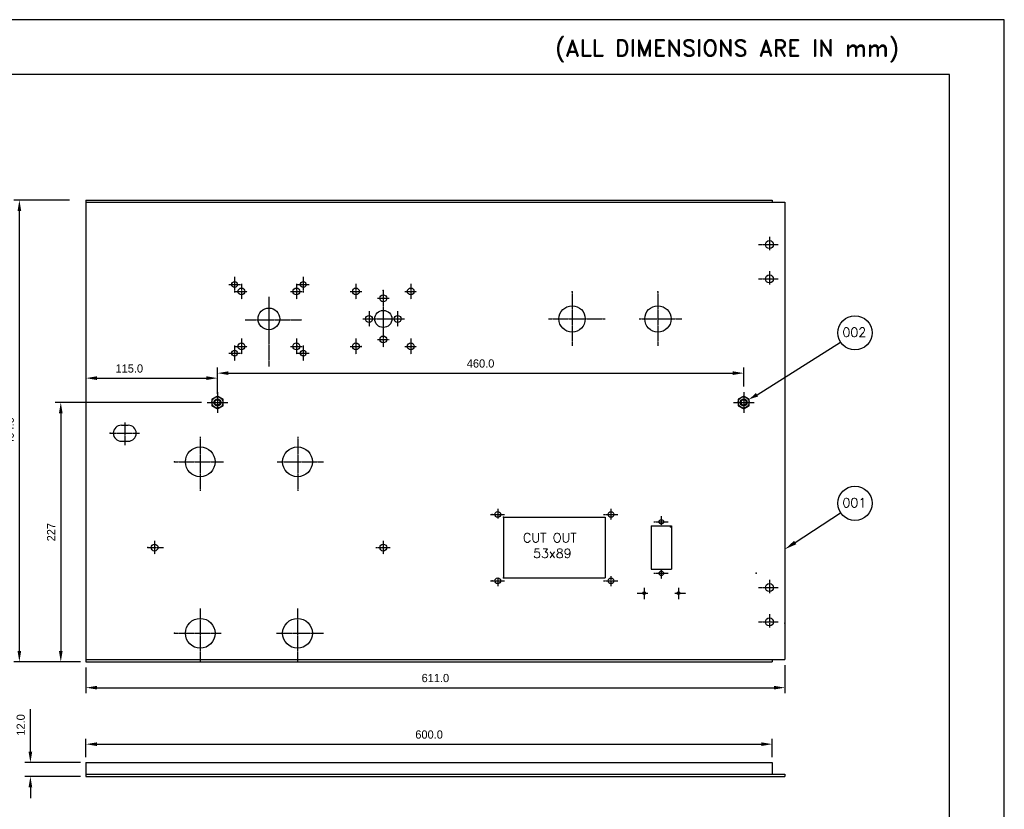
# Model space of a CAD drawing. Extents: x 74 to 2090, y 248 to 1640.
# Tile 10 of 10: x 1229 to 2090, y 950 to 1640. Entities that reach past the tile are written whole.
import ezdxf

# ---------------------------------------------------------------- set-up
doc = ezdxf.new("R2010")
doc.units = 0
doc.header["$MEASUREMENT"] = 0
for name, pattern in [('CENTER', [2, 1.25, -0.25, 0.25, -0.25]), ('DASHED', [0.75, 0.5, -0.25]), ('HIDDENX2', [0.75, 0.5, -0.25])]:
    doc.linetypes.add(name, pattern=pattern)
doc.layers.get('0').update_dxf_attribs({"linetype": 'CONTINUOUS'})
doc.layers.get('DEFPOINTS').update_dxf_attribs({"linetype": 'CONTINUOUS'})
for name, color, linetype in [('1', 3, 'CENTER'), ('2', 4, 'DASHED'), ('3', 1, 'CONTINUOUS'), ('FOR', 4, 'CONTINUOUS'), ('TEXT', 3, 'CONTINUOUS')]:
    doc.layers.add(name, color=color, linetype=linetype)
doc.styles.add('ROMAND', font='romand')
doc.styles.add('ROMANS', font='romans')
doc.styles.add('ROMANT', font='romant.shx')
doc.dimstyles.new('STANDARD$0', dxfattribs={"dimscale": 4.8, "dimtxt": 1.5, "dimasz": 2, "dimexe": 1, "dimexo": 1, "dimgap": 1, "dimtad": 1, "dimdec": 1, "dimzin": 0, "dimdsep": 46, "dimtxsty": 'Standard', "dimcen": 0, "dimclrd": 1, "dimclre": 1, "dimclrt": 1, "dimadec": 0, "dimazin": 0, "dimtfac": 1, "dimtdec": 1, "dimtofl": 0, "dimtmove": 0, "dimatfit": 3, "dimfxl": 0, "dimtolj": 1, "dimtzin": 0, "dimarcsym": 0})

# ---------------------------------------------------------------- blocks, each defined once
blk = doc.blocks.new('A$C65AB1323')
blk.add_circle((21.78, -14.57), 3.5)
at = {"layer": '1'}
for p, q in [((21.78, -7.78), (21.78, -19.73)), ((12.36, -14.57), (29.33, -14.57))]:
    blk.add_line(p, q, dxfattribs=at)
blk = doc.blocks.new('*D27')
at = {"layer": '3', "color": 1, "lineweight": -2}
for p, q in [((1238.2, 1000.17), (1238.2, 1037.37)), ((1281.91, 990.57), (1233.4, 990.57)), ((1281.91, 978.57), (1233.4, 978.57)), ((1238.2, 968.97), (1238.2, 959.37))]:
    blk.add_line(p, q, dxfattribs=at)
at = {"layer": '3', "color": 1}
for points in [[(1236.6, 1000.17), (1239.8, 1000.17), (1238.2, 990.57)], [(1236.6, 968.97), (1239.8, 968.97), (1238.2, 978.57)]]:
    blk.add_solid(points, dxfattribs=at)
at = {"layer": 'DEFPOINTS', "color": 0}
for p in [(1238.2, 990.57), (1286.71, 990.57), (1286.71, 978.57)]:
    blk.add_point(p, dxfattribs=at)
at = {"layer": '3', "color": 1, "insert": (1229.8, 1023.57), "char_height": 7.2, "attachment_point": 5, "rotation": 90}
blk.add_mtext('\\A1;12.0', dxfattribs=at)
blk = doc.blocks.new('*D28')
at = {"layer": '3', "color": 1, "lineweight": -2}
for p, q in [((1286.71, 995.37), (1286.71, 1011.53)), ((1886.71, 995.37), (1886.71, 1011.53)), ((1296.31, 1006.73), (1877.11, 1006.73))]:
    blk.add_line(p, q, dxfattribs=at)
at = {"layer": '3', "color": 1}
for points in [[(1296.31, 1008.33), (1296.31, 1005.13), (1286.71, 1006.73)], [(1877.11, 1008.33), (1877.11, 1005.13), (1886.71, 1006.73)]]:
    blk.add_solid(points, dxfattribs=at)
at = {"layer": 'DEFPOINTS', "color": 0}
for p in [(1886.71, 1006.73), (1286.71, 990.57), (1886.71, 990.57)]:
    blk.add_point(p, dxfattribs=at)
at = {"layer": '3', "color": 1, "insert": (1586.71, 1015.13), "char_height": 7.2, "attachment_point": 5}
blk.add_mtext('\\A1;600.0', dxfattribs=at)
blk = doc.blocks.new('*D29')
at = {"layer": '3', "color": 1, "lineweight": -2}
for p, q in [((1897.71, 1075.89), (1897.71, 1051.35)), ((1286.71, 1073.89), (1286.71, 1051.35)), ((1296.31, 1056.15), (1888.11, 1056.15))]:
    blk.add_line(p, q, dxfattribs=at)
at = {"layer": '3', "color": 1}
for points in [[(1296.31, 1057.75), (1296.31, 1054.55), (1286.71, 1056.15)], [(1888.11, 1057.75), (1888.11, 1054.55), (1897.71, 1056.15)]]:
    blk.add_solid(points, dxfattribs=at)
at = {"layer": 'DEFPOINTS', "color": 0}
for p in [(1286.71, 1078.69), (1897.71, 1080.69), (1897.71, 1056.15)]:
    blk.add_point(p, dxfattribs=at)
at = {"layer": '3', "color": 1, "insert": (1592.21, 1064.55), "char_height": 7.2, "attachment_point": 5}
blk.add_mtext('\\A1;611.0', dxfattribs=at)
blk = doc.blocks.new('*D30')
at = {"layer": '3', "color": 1, "lineweight": -2}
for p, q in [((1272.28, 1482.69), (1223.78, 1482.69)), ((1228.58, 1088.29), (1228.58, 1473.09)), ((1272.28, 1078.69), (1223.78, 1078.69))]:
    blk.add_line(p, q, dxfattribs=at)
at = {"layer": '3', "color": 1}
for points in [[(1226.98, 1473.09), (1230.18, 1473.09), (1228.58, 1482.69)], [(1226.98, 1088.29), (1230.18, 1088.29), (1228.58, 1078.69)]]:
    blk.add_solid(points, dxfattribs=at)
at = {"layer": 'DEFPOINTS', "color": 0}
for p in [(1228.58, 1482.69), (1277.08, 1482.69), (1277.08, 1078.69)]:
    blk.add_point(p, dxfattribs=at)
at = {"layer": '3', "color": 1, "insert": (1220.18, 1280.69), "char_height": 7.2, "attachment_point": 5, "rotation": 90}
blk.add_mtext('\\A1;404.0', dxfattribs=at)
blk = doc.blocks.new('A3')
for p, q in [((420, 290), (0, 290)), ((420, 0), (420, 290)), ((410, 280), (20, 280)), ((410, 3), (410, 280))]:
    blk.add_line(p, q)
at = {"layer": 'TEXT', "style": 'ROMAND'}
blk.add_text('(ALL DIMENSIONS ARE IN mm)', height=3, dxfattribs=at).set_placement((338.29, 283.34))
blk = doc.blocks.new('NUT8-P')
for p, q in [((0, 7.5), (-6.5, 3.8)), ((-6.5, 3.8), (-6.5, -3.8)), ((6.5, 3.8), (0, 7.5)), ((6.5, -3.8), (6.5, 3.8)), ((-6.5, -3.8), (0, -7.5)), ((0, -7.5), (6.5, -3.8))]:
    blk.add_line(p, q)
for radius in [6.5, 3.2]:
    blk.add_circle((0, 0), radius)
at = {"color": 4, "linetype": 'HIDDENX2'}
blk.add_circle((0, 0), 4, dxfattribs=at)
blk = doc.blocks.new('HEX6')
at = {"layer": '1', "ltscale": 0.25}
for p, q in [((0, 9.01), (0, -9.01)), ((-9.01, 0), (9.01, 0))]:
    blk.add_line(p, q, dxfattribs=at)
at = {"color": 6, "xscale": 0.75, "yscale": 0.75, "zscale": 0.75}
blk.add_blockref('NUT8-P', (0, 0), dxfattribs=at)
blk = doc.blocks.new('*D24')
at = {"layer": '3', "color": 1, "lineweight": -2}
for p, q in [((1387.89, 1305.63), (1259.98, 1305.63)), ((1264.78, 1296.03), (1264.78, 1088.29)), ((1281.91, 1078.69), (1259.98, 1078.69))]:
    blk.add_line(p, q, dxfattribs=at)
at = {"layer": '3', "color": 1}
for points in [[(1263.18, 1296.03), (1266.38, 1296.03), (1264.78, 1305.63)], [(1263.18, 1088.29), (1266.38, 1088.29), (1264.78, 1078.69)]]:
    blk.add_solid(points, dxfattribs=at)
at = {"layer": 'DEFPOINTS', "color": 0}
for p in [(1392.69, 1305.63), (1264.78, 1078.69), (1286.71, 1078.69)]:
    blk.add_point(p, dxfattribs=at)
at = {"layer": '3', "color": 1, "insert": (1256.38, 1192.16), "char_height": 7.2, "attachment_point": 5, "rotation": 90}
blk.add_mtext('\\A1;227', dxfattribs=at)
blk = doc.blocks.new('*D25')
at = {"layer": '3', "color": 1, "lineweight": -2}
for p, q in [((1286.71, 1471.57), (1286.71, 1322.08)), ((1296.31, 1326.88), (1392.11, 1326.88)), ((1401.71, 1313.12), (1401.71, 1331.68))]:
    blk.add_line(p, q, dxfattribs=at)
at = {"layer": '3', "color": 1}
for points in [[(1296.31, 1328.48), (1296.31, 1325.28), (1286.71, 1326.88)], [(1392.11, 1328.48), (1392.11, 1325.28), (1401.71, 1326.88)]]:
    blk.add_solid(points, dxfattribs=at)
at = {"layer": 'DEFPOINTS', "color": 0}
for p in [(1286.71, 1476.37), (1401.71, 1326.88), (1401.71, 1308.32)]:
    blk.add_point(p, dxfattribs=at)
at = {"layer": '3', "color": 1, "insert": (1324.66, 1335.28), "char_height": 7.2, "attachment_point": 5}
blk.add_mtext('\\A1;115.0', dxfattribs=at)
blk = doc.blocks.new('*D26')
at = {"layer": '3', "color": 1, "lineweight": -2}
for p, q in [((1401.71, 1319.44), (1401.71, 1336.06)), ((1861.71, 1319.44), (1861.71, 1336.06)), ((1411.31, 1331.26), (1852.11, 1331.26))]:
    blk.add_line(p, q, dxfattribs=at)
at = {"layer": '3', "color": 1}
for points in [[(1411.31, 1332.86), (1411.31, 1329.66), (1401.71, 1331.26)], [(1852.11, 1332.86), (1852.11, 1329.66), (1861.71, 1331.26)]]:
    blk.add_solid(points, dxfattribs=at)
at = {"layer": 'DEFPOINTS', "color": 0}
for p in [(1861.71, 1331.26), (1401.71, 1314.64), (1861.71, 1314.64)]:
    blk.add_point(p, dxfattribs=at)
at = {"layer": '3', "color": 1, "insert": (1631.71, 1339.66), "char_height": 7.2, "attachment_point": 5}
blk.add_mtext('\\A1;460.0', dxfattribs=at)

msp = doc.modelspace()

# ---------------------------------------------------------------- linework, layer by layer
for p, q in [((1286.71, 1482.69), (1286.71, 1078.69)), ((1286.71, 1482.69), (1886.71, 1482.69)), ((1886.71, 1482.69), (1886.71, 1480.69)), ((1886.71, 1480.69), (1897.71, 1480.69)), ((1897.71, 1480.69), (1897.71, 1080.69)), ((1317.71, 1285.69), (1323.71, 1285.69)), ((1310.71, 1278.69), (1310.71, 1278.69)), ((1330.71, 1278.69), (1330.71, 1278.69)), ((1317.71, 1271.69), (1323.71, 1271.69)), ((1651.71, 1205.19), (1740.71, 1205.19)), ((1651.71, 1205.19), (1651.71, 1152.19)), ((1740.71, 1205.19), (1740.71, 1152.19)), ((1780.71, 1197.69), (1780.71, 1159.69)), ((1780.71, 1197.69), (1798.71, 1197.69)), ((1798.71, 1197.69), (1798.71, 1159.69)), ((1780.71, 1159.69), (1798.71, 1159.69)), ((1651.71, 1152.19), (1740.71, 1152.19)), ((1286.71, 1078.69), (1886.71, 1078.69)), ((1886.71, 1080.69), (1886.71, 1078.69)), ((1886.71, 1080.69), (1897.71, 1080.69)), ((1286.71, 990.57), (1286.71, 978.57)), ((1286.71, 990.57), (1886.71, 990.57)), ((1886.71, 990.57), (1886.71, 980.57)), ((1286.71, 978.57), (1897.71, 978.57)), ((1886.71, 980.57), (1897.71, 980.57)), ((1897.71, 980.57), (1897.71, 978.57))]:
    msp.add_line(p, q)
for centre, radius in [((1416.71, 1408.69), 2.5), ((1422.71, 1402.69), 3), ((1470.71, 1402.69), 3), ((1476.71, 1408.69), 2.5), ((1522.71, 1402.69), 3), ((1570.71, 1402.69), 3), ((1546.71, 1396.69), 3), ((1446.71, 1378.69), 9.5), ((1546.71, 1378.69), 7.5), ((1711.71, 1378.69), 11.5), ((1786.71, 1378.69), 11.5), ((1534.2, 1378.69), 3), ((1559.21, 1378.69), 3), ((1546.71, 1360.69), 3), ((1422.71, 1354.69), 3), ((1470.71, 1354.69), 3), ((1522.71, 1354.69), 3), ((1570.71, 1354.69), 3), ((1416.71, 1348.69), 2.5), ((1476.71, 1348.69), 2.5), ((1401.71, 1305.63), 3), ((1861.71, 1305.63), 3), ((1386.71, 1253.69), 13), ((1471.71, 1253.69), 13), ((1646.71, 1207.69), 2.5), ((1745.71, 1207.69), 2.5), ((1789.71, 1201.19), 2), ((1346.71, 1178.69), 3), ((1546.71, 1178.69), 3), ((1789.71, 1156.19), 2), ((1646.71, 1149.69), 2.5), ((1745.71, 1149.69), 2.5), ((1774.71, 1138.69), 1.25), ((1804.71, 1138.69), 1.25), ((1386.71, 1103.69), 13), ((1471.71, 1103.69), 13)]:
    msp.add_circle(centre, radius)
for centre, start, end in [((1317.71, 1278.69), 90, 180), ((1323.71, 1278.69), 0, 90), ((1317.71, 1278.69), 180, 270), ((1323.71, 1278.69), 270, 0)]:
    msp.add_arc(centre, 7, start, end)
at = {"layer": '1'}
for p, q in [((1416.71, 1415.47), (1416.71, 1401.91)), ((1476.71, 1415.47), (1476.71, 1401.91)), ((1411.62, 1408.69), (1421.8, 1408.69)), ((1422.71, 1409.47), (1422.71, 1395.91)), ((1470.71, 1409.47), (1470.71, 1395.91)), ((1471.62, 1408.69), (1481.8, 1408.69)), ((1522.71, 1409.47), (1522.71, 1395.91)), ((1546.71, 1403.47), (1546.71, 1353.91)), ((1546.71, 1403.47), (1546.71, 1389.91)), ((1570.71, 1409.47), (1570.71, 1395.91)), ((1417.62, 1402.69), (1427.8, 1402.69)), ((1446.71, 1397.92), (1446.71, 1337.21)), ((1465.62, 1402.69), (1475.8, 1402.69)), ((1517.62, 1402.69), (1527.8, 1402.69)), ((1541.58, 1396.69), (1551.76, 1396.69)), ((1541.62, 1396.69), (1551.8, 1396.69)), ((1565.62, 1402.69), (1575.8, 1402.69)), ((1711.71, 1402.25), (1711.71, 1355.12)), ((1786.71, 1402.25), (1786.71, 1355.12)), ((1546.71, 1385.71), (1546.71, 1371.56)), ((1425.95, 1378.01), (1475.52, 1378.01)), ((1446.71, 1385.61), (1446.71, 1370.41)), ((1528.84, 1378.69), (1565.2, 1378.69)), ((1534.2, 1385.47), (1534.2, 1371.91)), ((1554.12, 1378.69), (1564.29, 1378.69)), ((1559.2, 1385.47), (1559.2, 1371.91)), ((1690.95, 1378.69), (1740.52, 1378.69)), ((1770.46, 1378.69), (1807.88, 1378.69)), ((1422.71, 1361.47), (1422.71, 1347.91)), ((1470.71, 1361.47), (1470.71, 1347.91)), ((1522.71, 1361.47), (1522.71, 1347.91)), ((1541.62, 1360.69), (1551.8, 1360.69)), ((1546.71, 1367.47), (1546.71, 1353.91)), ((1570.71, 1361.47), (1570.71, 1347.91)), ((1416.71, 1355.47), (1416.71, 1341.91)), ((1417.62, 1354.69), (1427.8, 1354.69)), ((1465.62, 1354.69), (1475.8, 1354.69)), ((1476.71, 1355.47), (1476.71, 1341.91)), ((1517.62, 1354.69), (1527.8, 1354.69)), ((1565.62, 1354.69), (1575.8, 1354.69)), ((1411.62, 1348.69), (1421.8, 1348.69)), ((1471.62, 1348.69), (1481.8, 1348.69)), ((1320.71, 1288.06), (1320.71, 1268.36)), ((1307.86, 1278.69), (1333.52, 1278.69)), ((1386.59, 1275.41), (1386.59, 1228.28)), ((1471.84, 1275.41), (1471.84, 1228.28)), ((1364.04, 1253.69), (1407.06, 1253.69)), ((1453.84, 1253.69), (1494.37, 1253.69)), ((1640.28, 1207.69), (1652.58, 1207.69)), ((1646.71, 1212.59), (1646.71, 1204.17)), ((1739.28, 1207.69), (1751.58, 1207.69)), ((1745.71, 1212.59), (1745.71, 1203.06)), ((1789.71, 1206.3), (1789.71, 1198.24)), ((1783.28, 1201.19), (1795.58, 1201.19)), ((1346.71, 1184.56), (1346.71, 1172.81)), ((1546.71, 1184.56), (1546.71, 1172.81)), ((1340.83, 1178.69), (1354.79, 1178.69)), ((1540.28, 1178.69), (1552.58, 1178.69)), ((1745.71, 1153.79), (1745.71, 1144.79)), ((1783.28, 1156.19), (1795.58, 1156.19)), ((1789.71, 1158.99), (1789.71, 1151.07)), ((1640.28, 1149.69), (1652.58, 1149.69)), ((1646.71, 1152.19), (1646.71, 1144.79)), ((1739.28, 1149.69), (1751.58, 1149.69)), ((1768.66, 1138.69), (1777.87, 1138.69)), ((1774.71, 1143.43), (1774.71, 1133.57)), ((1801.64, 1138.69), (1811.16, 1138.69)), ((1804.71, 1143.43), (1804.71, 1133.57)), ((1386.71, 1125.41), (1386.71, 1078.28)), ((1471.71, 1125.41), (1471.71, 1078.28)), ((1364.04, 1103.69), (1404.83, 1103.69)), ((1453.42, 1103.69), (1494.37, 1103.69))]:
    msp.add_line(p, q, dxfattribs=at)
at = {"layer": '1', "ltscale": 0.25}
for p, q in [((1401.71, 1312.61), (1401.71, 1298.64)), ((1861.71, 1312.61), (1861.71, 1298.64)), ((1394.64, 1305.63), (1409.88, 1305.63)), ((1854, 1305.63), (1868.69, 1305.63))]:
    msp.add_line(p, q, dxfattribs=at)
at = {"layer": '2'}
for p, q in [((1286.71, 1480.69), (1886.71, 1480.69)), ((1286.71, 1080.69), (1886.71, 1080.69)), ((1286.71, 980.57), (1886.71, 980.57))]:
    msp.add_line(p, q, dxfattribs=at)
at = {"layer": '3'}
for p, q in [((1873.39, 1312.39), (1946.42, 1358.29)), ((1906.73, 1183.14), (1946.42, 1209.17))]:
    msp.add_line(p, q, dxfattribs=at)
for centre in [(1958.95, 1366.52), (1958.95, 1217.4)]:
    msp.add_circle(centre, 14.99, dxfattribs=at)
for p in [(1546.71, 1403.47), (1471.62, 1402.69), (1571.62, 1402.69), (1711.71, 1402.25), (1786.71, 1402.25), (1471.62, 1354.69), (1527.35, 1354.69), (1571.62, 1354.69), (1307.86, 1278.69), (1364.04, 1253.69), (1641.81, 1207.69), (1651.71, 1205.19), (1797.71, 1196.69), (1340.83, 1178.69), (1872.46, 1156.19), (1641.81, 1149.69), (1651.71, 1152.19), (1897.64, 1112.58), (1364.04, 1103.69)]:
    msp.add_point(p, dxfattribs=at)
for points in [[(1874.38, 1310.89), (1872.4, 1313.9), (1866.58, 1308.44)], [(1907.72, 1181.63), (1905.75, 1184.64), (1897.71, 1177.21)]]:
    msp.add_solid(points, dxfattribs=at)
at = {"layer": 'DEFPOINTS', "color": 0, "linetype": 'ByBlock'}
for p in [(1320.71, 1288.06), (1346.71, 1172.81), (1552.58, 1178.69), (1646.71, 1144.79), (1651.71, 1152.19), (1740.71, 1152.19), (1745.71, 1144.79), (1789.71, 1151.07), (1811.16, 1138.69), (1897.64, 1112.58), (1897.64, 1112.58)]:
    msp.add_point(p, dxfattribs=at)

# ---------------------------------------------------------------- block references
for p in [(1401.71, 1305.63), (1861.71, 1305.63)]:
    msp.add_blockref('HEX6', p)
at = {"layer": '3'}
for p in [(1862.43, 1458.25), (1862.43, 1428.25), (1862.43, 1158.25), (1862.43, 1128.25)]:
    msp.add_blockref('A$C65AB1323', p, dxfattribs=at)
at = {"layer": 'FOR', "xscale": 4.800000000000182, "yscale": 4.800000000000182, "zscale": 4.800000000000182}
msp.add_blockref('A3', (73.5, 248.41), dxfattribs=at)

# ---------------------------------------------------------------- texts
at = {"layer": '3', "color": 2, "style": 'ROMANT'}
for s, p in [('002', (1948, 1362.99)), ('001', (1948, 1213.88))]:
    msp.add_text(s, height=8.1, dxfattribs=at).set_placement(p)
at = {"layer": '3', "color": 1, "char_height": 8.1, "attachment_point": 4, "style": 'ROMANS'}
for s, insert in [('CUT OUT', (1668.81, 1187.32)), ('53x89', (1677.64, 1173.64))]:
    msp.add_mtext(s, dxfattribs=dict(at, insert=insert))

# ---------------------------------------------------------------- dimensions: what is measured, and where the dimension line sits
at = {"layer": '3'}
for base, p1, p2, picture, middle in [((1228.58, 1482.69), (1277.08, 1078.69), (1277.08, 1482.69), '*D30', (1220.18, 1280.69)), ((1238.2, 990.57), (1286.71, 978.57), (1286.71, 990.57), '*D27', (1229.8, 1023.57))]:
    dim = msp.add_linear_dim(base=base, p1=p1, p2=p2, angle=90, dimstyle='STANDARD$0', dxfattribs=at)
    dim.commit()
    dim.dimension.update_dxf_attribs({"geometry": picture, "text_midpoint": middle})
dim = msp.add_linear_dim(base=(1401.71, 1326.88), p1=(1286.71, 1476.37), p2=(1401.71, 1308.32), dimstyle='STANDARD$0', dxfattribs=at)
dim.commit()
dim.dimension.update_dxf_attribs({"geometry": '*D25', "text_midpoint": (1324.66, 1326.88), "dimtype": 160})
for base, p1, p2, picture, middle in [((1861.71, 1331.26), (1401.71, 1314.64), (1861.71, 1314.64), '*D26', (1631.71, 1339.66)), ((1897.71, 1056.15), (1286.71, 1078.69), (1897.71, 1080.69), '*D29', (1592.21, 1064.55)), ((1886.71, 1006.73), (1286.71, 990.57), (1886.71, 990.57), '*D28', (1586.71, 1015.13))]:
    dim = msp.add_linear_dim(base=base, p1=p1, p2=p2, dimstyle='STANDARD$0', dxfattribs=at)
    dim.commit()
    dim.dimension.update_dxf_attribs({"geometry": picture, "text_midpoint": middle})
dim = msp.add_linear_dim(base=(1264.78, 1078.69), p1=(1392.69, 1305.63), p2=(1286.71, 1078.69), angle=90, text='227', dimstyle='STANDARD$0', dxfattribs=at)
dim.commit()
dim.dimension.update_dxf_attribs({"geometry": '*D24', "text_midpoint": (1256.38, 1192.16)})

doc.saveas('drawing.dxf')
